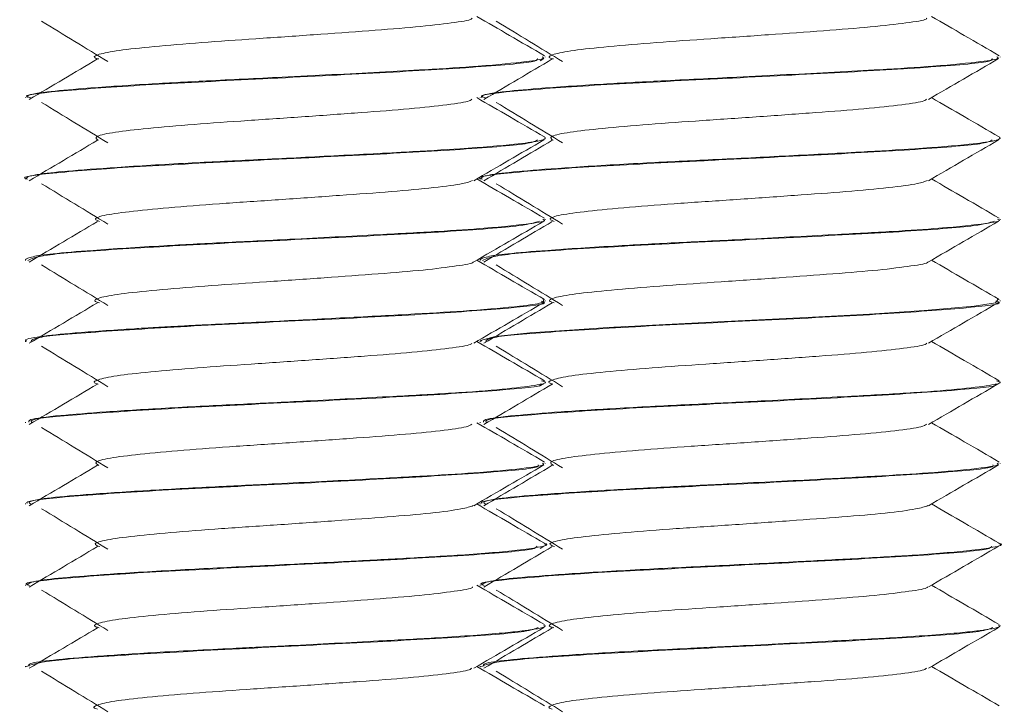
# Model space of a CAD drawing. Header units: millimetres. Extents: x -480 to 1549, y -2911 to -293.
# Tile 103 of 106: x 1484 to 1499, y -356 to -345. Entities that reach past the tile are written whole.
import ezdxf

# ---------------------------------------------------------------- set-up
doc = ezdxf.new("R2010")
doc.units = ezdxf.units.MM

msp = doc.modelspace()

# ---------------------------------------------------------------- linework, layer by layer
at = {"color": 7, "linetype": 'Continuous', "lineweight": 15}
for p, q in [((1492.271, -345.863), (1492.328, -345.83)), ((1492.349, -345.809), (1492.349, -345.8)), ((1499.349, -345.809), (1499.349, -345.8)), ((1484.349, -346.425), (1484.349, -346.434)), ((1491.349, -346.425), (1491.349, -346.434)), ((1492.349, -347.059), (1492.349, -347.05)), ((1499.349, -347.059), (1499.349, -347.05)), ((1484.349, -347.675), (1484.349, -347.685)), ((1491.349, -347.675), (1491.349, -347.685)), ((1492.349, -348.31), (1492.349, -348.3)), ((1499.349, -348.31), (1499.349, -348.3)), ((1484.349, -348.925), (1484.349, -348.935)), ((1491.349, -348.925), (1491.349, -348.935)), ((1492.349, -349.56), (1492.349, -349.55)), ((1499.349, -349.56), (1499.349, -349.55)), ((1484.349, -350.175), (1484.349, -350.185)), ((1491.349, -350.175), (1491.349, -350.185)), ((1492.261, -350.869), (1492.328, -350.83)), ((1492.349, -350.809), (1492.349, -350.8)), ((1499.349, -350.809), (1499.349, -350.8)), ((1484.349, -351.424), (1484.349, -351.434)), ((1491.349, -351.424), (1491.349, -351.434)), ((1492.349, -352.059), (1492.349, -352.05)), ((1499.349, -352.059), (1499.349, -352.05)), ((1484.349, -352.675), (1484.349, -352.684)), ((1491.349, -352.675), (1491.349, -352.684)), ((1492.349, -353.309), (1492.349, -353.299)), ((1499.349, -353.309), (1499.349, -353.299)), ((1492.27, -353.364), (1492.328, -353.33)), ((1484.349, -353.925), (1484.349, -353.934)), ((1491.349, -353.925), (1491.349, -353.934)), ((1492.349, -354.56), (1492.349, -354.55)), ((1499.349, -354.56), (1499.349, -354.55)), ((1484.349, -355.175), (1484.349, -355.185)), ((1491.349, -355.175), (1491.349, -355.185))]:
    msp.add_line(p, q, dxfattribs=at)
at = {"color": 7, "linetype": 'Continuous', "lineweight": 15, "flags": 128}
msp.add_lwpolyline([(1499.317, -349.535), (1499.281, -349.586), (1498.95, -349.638), (1498.18, -349.706), (1497.34, -349.758), (1496.269, -349.815), (1495.11, -349.874), (1494.002, -349.929), (1493.728, -349.944), (1493.585, -349.952), (1493.513, -349.956), (1493.476, -349.958), (1493.467, -349.959), (1493.462, -349.959), (1493.462, -349.959), (1493.461, -349.959), (1493.461, -349.959), (1493.461, -349.959), (1493.461, -349.959), (1493.461, -349.959), (1493.461, -349.959), (1493.457, -349.959), (1493.403, -349.962), (1493.312, -349.968), (1493.024, -349.985), (1492.113, -350.05), (1491.58, -350.105), (1491.352, -350.167), (1491.367, -350.175)], dxfattribs=at)
at = {"color": 7, "linetype": 'Continuous', "lineweight": 15}
for points, knots in [([(1484.594, -345.254), (1484.765, -345.357), (1485.107, -345.565), (1485.446, -345.772), (1485.616, -345.876)], [0, 0, 0, 0, 0.500046, 1, 1, 1, 1]), ([(1485.475, -345.835), (1485.462, -345.832), (1485.369, -345.809), (1485.454, -345.763), (1485.748, -345.703), (1486.303, -345.644), (1487.036, -345.581), (1487.893, -345.524), (1488.791, -345.462), (1489.646, -345.4), (1490.39, -345.343), (1490.925, -345.28), (1491.21, -345.236), (1491.221, -345.211), (1491.224, -345.206)], [0, 0, 0, 0, 0.016525, 0.113178, 0.209141, 0.304225, 0.401144, 0.495965, 0.592259, 0.68868, 0.783421, 0.880312, 0.97555, 1, 1, 1, 1]), ([(1492.338, -345.785), (1492.158, -345.681), (1491.811, -345.479), (1491.463, -345.277), (1491.295, -345.18)], [0, 0, 0, 0, 0.5174597, 1, 1, 1, 1]), ([(1491.594, -345.254), (1491.765, -345.357), (1492.107, -345.565), (1492.446, -345.772), (1492.616, -345.876)], [0, 0, 0, 0, 0.500065, 1, 1, 1, 1]), ([(1492.475, -345.835), (1492.462, -345.832), (1492.369, -345.809), (1492.454, -345.763), (1492.748, -345.703), (1493.303, -345.644), (1494.036, -345.581), (1494.893, -345.524), (1495.791, -345.462), (1496.646, -345.4), (1497.39, -345.343), (1497.925, -345.28), (1498.21, -345.236), (1498.221, -345.211), (1498.224, -345.206)], [0, 0, 0, 0, 0.016524, 0.113179, 0.209142, 0.304227, 0.40114, 0.495961, 0.592262, 0.688682, 0.783423, 0.880314, 0.975549, 1, 1, 1, 1]), ([(1499.338, -345.785), (1499.158, -345.681), (1498.811, -345.479), (1498.463, -345.277), (1498.295, -345.18)], [0, 0, 0, 0, 0.517438, 1, 1, 1, 1]), ([(1492.301, -345.8), (1492.313, -345.808), (1492.351, -345.834), (1492.05, -345.88), (1491.436, -345.941), (1490.594, -345.995), (1489.586, -346.049), (1488.412, -346.11), (1487.183, -346.169), (1486.117, -346.227), (1485.248, -346.286), (1484.614, -346.344), (1484.338, -346.391), (1484.369, -346.419), (1484.375, -346.425)], [0, 0, 0, 0, 0.039873, 0.123026, 0.234153, 0.319855, 0.382008, 0.503938, 0.597966, 0.676435, 0.782602, 0.868557, 0.971631, 1, 1, 1, 1]), ([(1484.428, -346.434), (1484.405, -346.426), (1484.293, -346.388), (1484.917, -346.32), (1486.211, -346.228), (1488, -346.141), (1489.852, -346.046), (1491.359, -345.959), (1492.221, -345.884), (1492.226, -345.842), (1492.228, -345.83)], [0, 0, 0, 0, 0.039829, 0.18951, 0.339796, 0.48854, 0.639537, 0.788182, 0.93874, 1, 1, 1, 1]), ([(1485.457, -345.835), (1485.281, -345.939), (1484.93, -346.147), (1484.579, -346.354), (1484.404, -346.458)], [0, 0, 0, 0, 0.49994, 1, 1, 1, 1]), ([(1499.301, -345.8), (1499.313, -345.808), (1499.351, -345.834), (1499.05, -345.88), (1498.436, -345.941), (1497.594, -345.995), (1496.586, -346.049), (1495.412, -346.11), (1494.183, -346.169), (1493.117, -346.227), (1492.248, -346.286), (1491.614, -346.344), (1491.338, -346.391), (1491.369, -346.419), (1491.375, -346.425)], [0, 0, 0, 0, 0.039873, 0.123027, 0.234152, 0.319856, 0.382005, 0.503935, 0.597963, 0.676431, 0.782602, 0.868556, 0.971631, 1, 1, 1, 1]), ([(1491.428, -346.434), (1491.405, -346.426), (1491.293, -346.388), (1491.917, -346.32), (1493.211, -346.228), (1495, -346.141), (1496.852, -346.046), (1498.359, -345.959), (1499.221, -345.884), (1499.226, -345.842), (1499.228, -345.83)], [0, 0, 0, 0, 0.039829, 0.18951, 0.3398, 0.488543, 0.63954, 0.788181, 0.938742, 1, 1, 1, 1]), ([(1492.457, -345.835), (1492.281, -345.939), (1491.93, -346.147), (1491.579, -346.354), (1491.404, -346.458)], [0, 0, 0, 0, 0.49996, 1, 1, 1, 1]), ([(1498.249, -346.457), (1498.428, -346.352), (1498.788, -346.143), (1499.148, -345.935), (1499.328, -345.83)], [0, 0, 0, 0, 0.499685, 1, 1, 1, 1]), ([(1485.469, -347.086), (1485.444, -347.068), (1485.391, -347.029), (1485.646, -346.968), (1486.131, -346.911), (1486.822, -346.848), (1487.653, -346.789), (1488.548, -346.73), (1489.422, -346.666), (1490.203, -346.609), (1490.802, -346.547), (1491.16, -346.496), (1491.203, -346.466), (1491.217, -346.455)], [0, 0, 0, 0, 0.088462, 0.184815, 0.279238, 0.375825, 0.47111, 0.566374, 0.662964, 0.757391, 0.853733, 0.949584, 1, 1, 1, 1]), ([(1492.338, -347.035), (1492.158, -346.931), (1491.811, -346.729), (1491.463, -346.527), (1491.295, -346.43)], [0, 0, 0, 0, 0.5174597, 1, 1, 1, 1]), ([(1492.469, -347.086), (1492.444, -347.068), (1492.391, -347.029), (1492.646, -346.968), (1493.131, -346.911), (1493.822, -346.848), (1494.653, -346.789), (1495.548, -346.73), (1496.422, -346.666), (1497.203, -346.609), (1497.802, -346.547), (1498.159, -346.496), (1498.203, -346.466), (1498.217, -346.455)], [0, 0, 0, 0, 0.088462, 0.184816, 0.27924, 0.375826, 0.471111, 0.566369, 0.662966, 0.757393, 0.853735, 0.949584, 1, 1, 1, 1]), ([(1499.338, -347.035), (1499.158, -346.931), (1498.811, -346.729), (1498.463, -346.527), (1498.295, -346.43)], [0, 0, 0, 0, 0.517438, 1, 1, 1, 1]), ([(1484.594, -346.504), (1484.765, -346.607), (1485.107, -346.815), (1485.446, -347.022), (1485.616, -347.126)], [0, 0, 0, 0, 0.500046, 1, 1, 1, 1]), ([(1491.594, -346.504), (1491.765, -346.607), (1492.107, -346.815), (1492.446, -347.022), (1492.616, -347.126)], [0, 0, 0, 0, 0.500065, 1, 1, 1, 1]), ([(1484.38, -347.685), (1484.37, -347.682), (1484.237, -347.65), (1484.758, -347.585), (1485.924, -347.495), (1487.663, -347.406), (1489.527, -347.313), (1491.127, -347.226), (1492.13, -347.144), (1492.203, -347.097), (1492.229, -347.08)], [0, 0, 0, 0, 0.0124996, 0.1630868, 0.3125052, 0.461808, 0.6124917, 0.7611396, 0.9121469, 1, 1, 1, 1]), ([(1492.338, -347.035), (1492.341, -347.039), (1492.367, -347.06), (1492.28, -347.096), (1491.871, -347.152), (1491.16, -347.211), (1490.158, -347.269), (1489.056, -347.327), (1487.892, -347.386), (1486.757, -347.44), (1485.748, -347.501), (1484.971, -347.559), (1484.621, -347.597), (1484.47, -347.624), (1484.376, -347.645), (1484.363, -347.663), (1484.355, -347.675)], [0, 0, 0, 0, 0.014364, 0.09692, 0.175214, 0.28184, 0.36145, 0.45861, 0.549387, 0.630362, 0.730221, 0.820509, 0.902264, 0.918139, 0.945737, 1, 1, 1, 1]), ([(1485.457, -347.085), (1485.281, -347.189), (1484.93, -347.397), (1484.579, -347.604), (1484.404, -347.708)], [0, 0, 0, 0, 0.49994, 1, 1, 1, 1]), ([(1491.249, -347.707), (1491.428, -347.602), (1491.788, -347.393), (1492.148, -347.185), (1492.328, -347.08)], [0, 0, 0, 0, 0.499706, 1, 1, 1, 1]), ([(1491.38, -347.685), (1491.37, -347.682), (1491.237, -347.65), (1491.758, -347.585), (1492.924, -347.495), (1494.663, -347.406), (1496.527, -347.313), (1498.127, -347.226), (1499.13, -347.144), (1499.203, -347.097), (1499.229, -347.08)], [0, 0, 0, 0, 0.0125, 0.163086, 0.312504, 0.461811, 0.612494, 0.761138, 0.912148, 1, 1, 1, 1]), ([(1499.338, -347.035), (1499.341, -347.039), (1499.367, -347.06), (1499.281, -347.096), (1498.871, -347.152), (1498.16, -347.211), (1497.158, -347.269), (1496.056, -347.327), (1494.892, -347.386), (1493.757, -347.44), (1492.748, -347.501), (1491.971, -347.559), (1491.621, -347.597), (1491.47, -347.624), (1491.376, -347.645), (1491.363, -347.663), (1491.355, -347.675)], [0, 0, 0, 0, 0.014363, 0.09692, 0.175213, 0.281842, 0.361448, 0.458609, 0.549391, 0.630365, 0.73022, 0.820508, 0.902264, 0.91814, 0.945737, 1, 1, 1, 1]), ([(1492.457, -347.085), (1492.281, -347.189), (1491.93, -347.397), (1491.579, -347.604), (1491.404, -347.708)], [0, 0, 0, 0, 0.49996, 1, 1, 1, 1]), ([(1498.249, -347.707), (1498.428, -347.602), (1498.788, -347.393), (1499.148, -347.185), (1499.328, -347.08)], [0, 0, 0, 0, 0.499685, 1, 1, 1, 1]), ([(1492.338, -348.285), (1492.158, -348.181), (1491.811, -347.979), (1491.463, -347.777), (1491.295, -347.68)], [0, 0, 0, 0, 0.5174597, 1, 1, 1, 1]), ([(1499.338, -348.285), (1499.158, -348.181), (1498.811, -347.979), (1498.463, -347.777), (1498.295, -347.68)], [0, 0, 0, 0, 0.517438, 1, 1, 1, 1]), ([(1484.594, -347.754), (1484.765, -347.857), (1485.107, -348.065), (1485.446, -348.272), (1485.616, -348.376)], [0, 0, 0, 0, 0.500046, 1, 1, 1, 1]), ([(1485.488, -348.335), (1485.457, -348.323), (1485.378, -348.29), (1485.557, -348.234), (1485.975, -348.177), (1486.619, -348.115), (1487.418, -348.054), (1488.304, -347.997), (1489.191, -347.933), (1490.005, -347.875), (1490.661, -347.814), (1491.104, -347.756), (1491.192, -347.721), (1491.231, -347.705)], [0, 0, 0, 0, 0.061455, 0.158111, 0.252626, 0.348792, 0.444865, 0.539443, 0.636112, 0.730978, 0.826684, 0.92311, 1, 1, 1, 1]), ([(1491.594, -347.754), (1491.765, -347.857), (1492.107, -348.065), (1492.446, -348.272), (1492.616, -348.376)], [0, 0, 0, 0, 0.500065, 1, 1, 1, 1]), ([(1492.488, -348.335), (1492.457, -348.323), (1492.378, -348.29), (1492.557, -348.234), (1492.975, -348.177), (1493.619, -348.115), (1494.418, -348.054), (1495.304, -347.997), (1496.191, -347.933), (1497.005, -347.875), (1497.661, -347.814), (1498.104, -347.756), (1498.192, -347.721), (1498.231, -347.705)], [0, 0, 0, 0, 0.061456, 0.158112, 0.252626, 0.348793, 0.444867, 0.539439, 0.636115, 0.730981, 0.826684, 0.92311, 1, 1, 1, 1]), ([(1492.312, -348.3), (1492.324, -348.305), (1492.379, -348.327), (1492.119, -348.37), (1491.561, -348.431), (1490.704, -348.489), (1489.698, -348.543), (1488.544, -348.603), (1487.404, -348.659), (1486.337, -348.714), (1485.405, -348.775), (1484.845, -348.821), (1484.527, -348.861), (1484.395, -348.889), (1484.352, -348.913), (1484.35, -348.922), (1484.349, -348.925)], [0, 0, 0, 0, 0.022147, 0.106756, 0.222369, 0.300159, 0.38269, 0.494183, 0.57542, 0.654734, 0.764922, 0.851901, 0.889517, 0.957421, 0.984795, 1, 1, 1, 1]), ([(1499.312, -348.3), (1499.324, -348.305), (1499.379, -348.327), (1499.119, -348.37), (1498.561, -348.431), (1497.703, -348.489), (1496.698, -348.543), (1495.544, -348.603), (1494.404, -348.659), (1493.337, -348.714), (1492.405, -348.775), (1491.845, -348.821), (1491.527, -348.861), (1491.395, -348.889), (1491.352, -348.913), (1491.35, -348.922), (1491.349, -348.925)], [0, 0, 0, 0, 0.0221478, 0.1067573, 0.2223679, 0.3001608, 0.3826916, 0.4941847, 0.5754218, 0.6547355, 0.7649237, 0.8518991, 0.8895172, 0.9574204, 0.9847949, 1, 1, 1, 1]), ([(1484.385, -348.935), (1484.437, -348.907), (1484.546, -348.848), (1485.684, -348.763), (1487.323, -348.671), (1489.198, -348.58), (1490.872, -348.492), (1492.032, -348.405), (1492.189, -348.353), (1492.257, -348.33)], [0, 0, 0, 0, 0.1365324, 0.2853022, 0.4354207, 0.5852109, 0.7341359, 0.8849948, 1, 1, 1, 1]), ([(1485.457, -348.335), (1485.281, -348.439), (1484.93, -348.647), (1484.579, -348.854), (1484.404, -348.958)], [0, 0, 0, 0, 0.49994, 1, 1, 1, 1]), ([(1491.249, -348.957), (1491.428, -348.852), (1491.788, -348.643), (1492.148, -348.435), (1492.328, -348.33)], [0, 0, 0, 0, 0.499706, 1, 1, 1, 1]), ([(1491.385, -348.935), (1491.437, -348.907), (1491.546, -348.848), (1492.684, -348.763), (1494.323, -348.671), (1496.198, -348.58), (1497.872, -348.492), (1499.032, -348.405), (1499.189, -348.353), (1499.257, -348.33)], [0, 0, 0, 0, 0.136532, 0.2853, 0.435418, 0.585209, 0.734139, 0.884995, 1, 1, 1, 1]), ([(1492.457, -348.335), (1492.281, -348.439), (1491.93, -348.647), (1491.579, -348.854), (1491.404, -348.958)], [0, 0, 0, 0, 0.49996, 1, 1, 1, 1]), ([(1498.249, -348.957), (1498.428, -348.852), (1498.788, -348.643), (1499.148, -348.435), (1499.328, -348.33)], [0, 0, 0, 0, 0.499685, 1, 1, 1, 1]), ([(1484.594, -349.004), (1484.765, -349.107), (1485.107, -349.315), (1485.446, -349.522), (1485.616, -349.626)], [0, 0, 0, 0, 0.500058, 1, 1, 1, 1]), ([(1485.487, -349.585), (1485.463, -349.578), (1485.371, -349.551), (1485.488, -349.501), (1485.835, -349.442), (1486.427, -349.383), (1487.189, -349.32), (1488.06, -349.263), (1488.955, -349.2), (1489.794, -349.14), (1490.51, -349.082), (1490.997, -349.018), (1491.242, -348.979), (1491.24, -348.958), (1491.24, -348.956)], [0, 0, 0, 0, 0.034756, 0.131619, 0.226974, 0.322633, 0.419413, 0.514044, 0.6107, 0.706647, 0.801736, 0.898644, 0.993454, 1, 1, 1, 1]), ([(1492.338, -349.535), (1492.158, -349.431), (1491.811, -349.229), (1491.463, -349.027), (1491.295, -348.93)], [0, 0, 0, 0, 0.5174597, 1, 1, 1, 1]), ([(1491.594, -349.004), (1491.765, -349.107), (1492.107, -349.315), (1492.446, -349.522), (1492.616, -349.626)], [0, 0, 0, 0, 0.500077, 1, 1, 1, 1]), ([(1492.487, -349.585), (1492.463, -349.578), (1492.371, -349.551), (1492.488, -349.501), (1492.835, -349.442), (1493.427, -349.383), (1494.189, -349.32), (1495.06, -349.263), (1495.955, -349.2), (1496.794, -349.14), (1497.51, -349.082), (1497.997, -349.018), (1498.242, -348.979), (1498.24, -348.958), (1498.24, -348.956)], [0, 0, 0, 0, 0.034756, 0.131617, 0.226971, 0.322631, 0.41941, 0.514041, 0.610696, 0.706643, 0.801737, 0.898645, 0.993454, 1, 1, 1, 1]), ([(1499.338, -349.535), (1499.158, -349.431), (1498.811, -349.229), (1498.463, -349.027), (1498.295, -348.93)], [0, 0, 0, 0, 0.517438, 1, 1, 1, 1]), ([(1492.317, -349.535), (1492.325, -349.552), (1492.342, -349.588), (1491.959, -349.641), (1491.287, -349.702), (1490.339, -349.759), (1489.278, -349.815), (1488.118, -349.875), (1487.259, -349.916), (1486.769, -349.942), (1486.608, -349.951), (1486.524, -349.955), (1486.485, -349.958), (1486.468, -349.958), (1486.464, -349.959), (1486.462, -349.959), (1486.461, -349.959), (1486.461, -349.959), (1486.461, -349.959), (1486.461, -349.959), (1486.461, -349.959), (1486.46, -349.959), (1486.438, -349.96), (1486.391, -349.963), (1486.241, -349.971), (1485.761, -350.001), (1485.083, -350.048), (1484.538, -350.105), (1484.31, -350.15), (1484.361, -350.172), (1484.367, -350.175)], [0, 0, 0, 0, 0.079534, 0.162565, 0.266323, 0.348977, 0.438834, 0.529667, 0.617967, 0.640981, 0.653279, 0.659625, 0.66285, 0.663661, 0.664067, 0.664119, 0.664145, 0.664157, 0.664162, 0.664163, 0.664184, 0.664221, 0.664575, 0.669352, 0.677567, 0.704319, 0.804498, 0.893656, 0.987852, 1, 1, 1, 1]), ([(1485.457, -349.585), (1485.281, -349.689), (1484.93, -349.897), (1484.579, -350.104), (1484.404, -350.208)], [0, 0, 0, 0, 0.49994, 1, 1, 1, 1]), ([(1484.432, -350.185), (1484.441, -350.162), (1484.464, -350.109), (1485.438, -350.03), (1486.997, -349.936), (1488.856, -349.848), (1490.623, -349.757), (1491.856, -349.665), (1492.43, -349.602), (1492.306, -349.566), (1492.286, -349.56)], [0, 0, 0, 0, 0.105835, 0.249455, 0.395242, 0.539316, 0.683987, 0.829264, 0.973034, 1, 1, 1, 1]), ([(1491.249, -350.207), (1491.428, -350.102), (1491.788, -349.893), (1492.148, -349.685), (1492.328, -349.58)], [0, 0, 0, 0, 0.499706, 1, 1, 1, 1]), ([(1492.457, -349.585), (1492.281, -349.689), (1491.93, -349.897), (1491.579, -350.104), (1491.404, -350.208)], [0, 0, 0, 0, 0.49996, 1, 1, 1, 1]), ([(1491.432, -350.185), (1491.441, -350.162), (1491.464, -350.109), (1492.438, -350.03), (1493.997, -349.936), (1495.856, -349.848), (1497.623, -349.757), (1498.856, -349.665), (1499.43, -349.602), (1499.306, -349.566), (1499.286, -349.56)], [0, 0, 0, 0, 0.105836, 0.249454, 0.395245, 0.539318, 0.683984, 0.829262, 0.973033, 1, 1, 1, 1]), ([(1498.249, -350.207), (1498.428, -350.102), (1498.788, -349.893), (1499.148, -349.685), (1499.328, -349.58)], [0, 0, 0, 0, 0.499685, 1, 1, 1, 1]), ([(1484.594, -350.254), (1484.765, -350.357), (1485.107, -350.565), (1485.446, -350.772), (1485.616, -350.876)], [0, 0, 0, 0, 0.500058, 1, 1, 1, 1]), ([(1485.466, -350.835), (1485.459, -350.833), (1485.368, -350.812), (1485.441, -350.768), (1485.711, -350.707), (1486.248, -350.65), (1486.967, -350.586), (1487.817, -350.529), (1488.714, -350.468), (1489.576, -350.405), (1490.333, -350.348), (1490.888, -350.285), (1491.195, -350.239), (1491.215, -350.212), (1491.22, -350.206)], [0, 0, 0, 0, 0.008179, 0.104684, 0.200881, 0.295777, 0.392697, 0.487688, 0.583769, 0.680351, 0.775011, 0.871842, 0.967352, 1, 1, 1, 1]), ([(1492.338, -350.785), (1492.158, -350.681), (1491.811, -350.479), (1491.463, -350.277), (1491.295, -350.18)], [0, 0, 0, 0, 0.5174597, 1, 1, 1, 1]), ([(1491.594, -350.254), (1491.765, -350.357), (1492.107, -350.565), (1492.446, -350.772), (1492.616, -350.876)], [0, 0, 0, 0, 0.500077, 1, 1, 1, 1]), ([(1492.467, -350.835), (1492.459, -350.833), (1492.368, -350.812), (1492.441, -350.768), (1492.711, -350.707), (1493.248, -350.65), (1493.967, -350.586), (1494.817, -350.529), (1495.714, -350.468), (1496.576, -350.405), (1497.333, -350.348), (1497.888, -350.285), (1498.195, -350.239), (1498.215, -350.212), (1498.22, -350.206)], [0, 0, 0, 0, 0.008179, 0.104685, 0.20088, 0.295774, 0.392699, 0.487684, 0.583764, 0.680352, 0.775013, 0.871841, 0.967352, 1, 1, 1, 1]), ([(1499.338, -350.785), (1499.158, -350.681), (1498.811, -350.479), (1498.463, -350.277), (1498.295, -350.18)], [0, 0, 0, 0, 0.517438, 1, 1, 1, 1]), ([(1492.293, -350.785), (1492.315, -350.791), (1492.405, -350.816), (1492.206, -350.857), (1491.74, -350.915), (1490.965, -350.974), (1489.937, -351.03), (1488.79, -351.09), (1487.795, -351.14), (1487.092, -351.174), (1486.374, -351.213), (1485.565, -351.263), (1484.822, -351.321), (1484.385, -351.375), (1484.396, -351.411), (1484.4, -351.424)], [0, 0, 0, 0, 0.02866, 0.112866, 0.204527, 0.29523, 0.378931, 0.485888, 0.566785, 0.609485, 0.654989, 0.748023, 0.836092, 0.936407, 1, 1, 1, 1]), ([(1485.457, -350.835), (1485.281, -350.939), (1484.93, -351.147), (1484.579, -351.354), (1484.404, -351.458)], [0, 0, 0, 0, 0.49994, 1, 1, 1, 1]), ([(1484.452, -351.434), (1484.435, -351.417), (1484.39, -351.37), (1485.214, -351.297), (1486.677, -351.202), (1488.518, -351.115), (1490.331, -351.022), (1491.667, -350.933), (1492.344, -350.869), (1492.285, -350.834), (1492.277, -350.83)], [0, 0, 0, 0, 0.081935, 0.230546, 0.381418, 0.52994, 0.680358, 0.829632, 0.97877, 1, 1, 1, 1]), ([(1499.293, -350.785), (1499.315, -350.791), (1499.405, -350.816), (1499.206, -350.857), (1498.74, -350.915), (1497.965, -350.974), (1496.937, -351.03), (1495.79, -351.09), (1494.795, -351.14), (1494.092, -351.174), (1493.374, -351.213), (1492.565, -351.263), (1491.823, -351.321), (1491.385, -351.375), (1491.396, -351.411), (1491.4, -351.424)], [0, 0, 0, 0, 0.02866, 0.112867, 0.204529, 0.295229, 0.378934, 0.485887, 0.566788, 0.609488, 0.654992, 0.748026, 0.836092, 0.936408, 1, 1, 1, 1]), ([(1492.457, -350.835), (1492.281, -350.939), (1491.93, -351.147), (1491.579, -351.354), (1491.404, -351.458)], [0, 0, 0, 0, 0.49996, 1, 1, 1, 1]), ([(1491.452, -351.434), (1491.435, -351.417), (1491.39, -351.37), (1492.214, -351.297), (1493.677, -351.202), (1495.518, -351.115), (1497.331, -351.022), (1498.667, -350.933), (1499.344, -350.869), (1499.285, -350.834), (1499.277, -350.83)], [0, 0, 0, 0, 0.081934, 0.230545, 0.381416, 0.529938, 0.680356, 0.829629, 0.978769, 1, 1, 1, 1]), ([(1498.249, -351.457), (1498.428, -351.352), (1498.788, -351.143), (1499.148, -350.935), (1499.328, -350.83)], [0, 0, 0, 0, 0.499673, 1, 1, 1, 1]), ([(1485.477, -352.086), (1485.449, -352.069), (1485.387, -352.033), (1485.616, -351.973), (1486.08, -351.916), (1486.757, -351.853), (1487.579, -351.793), (1488.472, -351.735), (1489.349, -351.672), (1490.142, -351.614), (1490.759, -351.553), (1491.142, -351.499), (1491.198, -351.467), (1491.22, -351.455)], [0, 0, 0, 0, 0.0799307, 0.1764185, 0.2708155, 0.3673081, 0.4628811, 0.5578745, 0.654528, 0.7490415, 0.8452179, 0.9412878, 1, 1, 1, 1]), ([(1492.338, -352.035), (1492.158, -351.931), (1491.811, -351.729), (1491.463, -351.527), (1491.295, -351.43)], [0, 0, 0, 0, 0.5174597, 1, 1, 1, 1]), ([(1492.477, -352.086), (1492.449, -352.069), (1492.387, -352.033), (1492.616, -351.973), (1493.08, -351.916), (1493.757, -351.853), (1494.579, -351.793), (1495.472, -351.735), (1496.349, -351.672), (1497.142, -351.614), (1497.759, -351.553), (1498.142, -351.499), (1498.198, -351.467), (1498.22, -351.455)], [0, 0, 0, 0, 0.07993, 0.176418, 0.270816, 0.367308, 0.462876, 0.55787, 0.65453, 0.749039, 0.845219, 0.941287, 1, 1, 1, 1]), ([(1499.338, -352.035), (1499.158, -351.931), (1498.811, -351.729), (1498.463, -351.527), (1498.295, -351.43)], [0, 0, 0, 0, 0.517438, 1, 1, 1, 1]), ([(1484.594, -351.504), (1484.765, -351.607), (1485.107, -351.815), (1485.446, -352.022), (1485.616, -352.126)], [0, 0, 0, 0, 0.500058, 1, 1, 1, 1]), ([(1491.594, -351.504), (1491.765, -351.607), (1492.107, -351.815), (1492.446, -352.022), (1492.616, -352.126)], [0, 0, 0, 0, 0.500077, 1, 1, 1, 1]), ([(1492.305, -352.05), (1492.316, -352.058), (1492.353, -352.084), (1492.061, -352.129), (1491.454, -352.19), (1490.561, -352.247), (1489.496, -352.304), (1488.351, -352.363), (1487.192, -352.419), (1486.158, -352.475), (1485.26, -352.535), (1484.806, -352.576), (1484.603, -352.602), (1484.466, -352.623), (1484.348, -352.649), (1484.368, -352.668), (1484.374, -352.675)], [0, 0, 0, 0, 0.0375284, 0.1223182, 0.2309987, 0.3162226, 0.3998978, 0.511061, 0.5869634, 0.6785901, 0.7780184, 0.868132, 0.8820743, 0.9055514, 0.9697517, 1, 1, 1, 1]), ([(1484.443, -352.684), (1484.419, -352.673), (1484.325, -352.632), (1485.013, -352.562), (1486.369, -352.469), (1488.179, -352.382), (1490.02, -352.288), (1491.472, -352.2), (1492.265, -352.129), (1492.243, -352.089), (1492.238, -352.08)], [0, 0, 0, 0, 0.05435, 0.20357, 0.354196, 0.502767, 0.6537, 0.802464, 0.952564, 1, 1, 1, 1]), ([(1485.457, -352.085), (1485.281, -352.189), (1484.93, -352.397), (1484.579, -352.604), (1484.404, -352.708)], [0, 0, 0, 0, 0.49994, 1, 1, 1, 1]), ([(1491.249, -352.707), (1491.428, -352.602), (1491.788, -352.393), (1492.148, -352.185), (1492.328, -352.08)], [0, 0, 0, 0, 0.499694, 1, 1, 1, 1]), ([(1499.305, -352.05), (1499.316, -352.058), (1499.353, -352.084), (1499.06, -352.129), (1498.454, -352.19), (1497.561, -352.247), (1496.496, -352.304), (1495.351, -352.363), (1494.192, -352.419), (1493.158, -352.475), (1492.26, -352.535), (1491.806, -352.576), (1491.603, -352.602), (1491.466, -352.623), (1491.348, -352.649), (1491.368, -352.668), (1491.374, -352.675)], [0, 0, 0, 0, 0.037528, 0.122319, 0.230997, 0.316221, 0.399896, 0.511059, 0.586966, 0.678588, 0.778019, 0.868131, 0.882072, 0.90555, 0.969751, 1, 1, 1, 1]), ([(1491.443, -352.684), (1491.418, -352.673), (1491.325, -352.632), (1492.013, -352.562), (1493.369, -352.469), (1495.179, -352.382), (1497.02, -352.288), (1498.472, -352.2), (1499.265, -352.129), (1499.243, -352.089), (1499.238, -352.08)], [0, 0, 0, 0, 0.05435, 0.20357, 0.354192, 0.502764, 0.653696, 0.802465, 0.952564, 1, 1, 1, 1]), ([(1492.457, -352.085), (1492.281, -352.189), (1491.93, -352.397), (1491.579, -352.604), (1491.404, -352.708)], [0, 0, 0, 0, 0.49996, 1, 1, 1, 1]), ([(1498.249, -352.707), (1498.428, -352.602), (1498.788, -352.393), (1499.148, -352.185), (1499.328, -352.08)], [0, 0, 0, 0, 0.499673, 1, 1, 1, 1]), ([(1492.338, -353.285), (1492.158, -353.181), (1491.811, -352.979), (1491.463, -352.777), (1491.295, -352.68)], [0, 0, 0, 0, 0.5174597, 1, 1, 1, 1]), ([(1499.338, -353.285), (1499.158, -353.181), (1498.811, -352.979), (1498.463, -352.777), (1498.295, -352.68)], [0, 0, 0, 0, 0.517438, 1, 1, 1, 1]), ([(1484.594, -352.754), (1484.765, -352.857), (1485.107, -353.065), (1485.446, -353.272), (1485.616, -353.376)], [0, 0, 0, 0, 0.500058, 1, 1, 1, 1]), ([(1485.49, -353.335), (1485.46, -353.324), (1485.375, -353.294), (1485.533, -353.239), (1485.929, -353.182), (1486.557, -353.121), (1487.345, -353.059), (1488.227, -353.002), (1489.117, -352.938), (1489.94, -352.88), (1490.613, -352.82), (1491.085, -352.759), (1491.191, -352.722), (1491.24, -352.705)], [0, 0, 0, 0, 0.052983, 0.149659, 0.244306, 0.340269, 0.436519, 0.530978, 0.627603, 0.722712, 0.818142, 0.914678, 1, 1, 1, 1]), ([(1491.594, -352.754), (1491.765, -352.857), (1492.107, -353.065), (1492.446, -353.272), (1492.616, -353.376)], [0, 0, 0, 0, 0.500077, 1, 1, 1, 1]), ([(1492.49, -353.335), (1492.46, -353.324), (1492.375, -353.294), (1492.533, -353.239), (1492.929, -353.182), (1493.557, -353.121), (1494.345, -353.059), (1495.227, -353.002), (1496.117, -352.938), (1496.94, -352.88), (1497.613, -352.82), (1498.085, -352.759), (1498.191, -352.722), (1498.24, -352.705)], [0, 0, 0, 0, 0.052984, 0.149662, 0.244308, 0.340267, 0.436522, 0.530981, 0.627606, 0.722709, 0.818144, 0.914676, 1, 1, 1, 1]), ([(1492.329, -353.285), (1492.334, -353.286), (1492.42, -353.307), (1492.281, -353.343), (1491.898, -353.4), (1491.174, -353.461), (1490.206, -353.516), (1489.172, -353.571), (1488.038, -353.628), (1486.82, -353.687), (1485.755, -353.75), (1484.979, -353.808), (1484.453, -353.864), (1484.399, -353.903), (1484.369, -353.925)], [0, 0, 0, 0, 0.005034, 0.095815, 0.168614, 0.280886, 0.36591, 0.441226, 0.536004, 0.6279, 0.730034, 0.820952, 0.901664, 1, 1, 1, 1]), ([(1499.329, -353.285), (1499.334, -353.286), (1499.419, -353.307), (1499.282, -353.343), (1498.898, -353.4), (1498.174, -353.461), (1497.206, -353.516), (1496.172, -353.571), (1495.038, -353.628), (1493.82, -353.687), (1492.755, -353.75), (1491.979, -353.808), (1491.453, -353.864), (1491.399, -353.903), (1491.369, -353.925)], [0, 0, 0, 0, 0.005033, 0.095814, 0.168613, 0.280886, 0.365911, 0.441223, 0.536006, 0.627898, 0.730036, 0.820955, 0.901665, 1, 1, 1, 1]), ([(1484.409, -353.934), (1484.39, -353.929), (1484.266, -353.894), (1484.838, -353.827), (1486.074, -353.736), (1487.84, -353.648), (1489.699, -353.554), (1491.252, -353.467), (1492.179, -353.389), (1492.214, -353.344), (1492.225, -353.33)], [0, 0, 0, 0, 0.026858, 0.177016, 0.326883, 0.475854, 0.626778, 0.775385, 0.926231, 1, 1, 1, 1]), ([(1485.457, -353.335), (1485.281, -353.439), (1484.93, -353.647), (1484.579, -353.854), (1484.404, -353.958)], [0, 0, 0, 0, 0.499934, 1, 1, 1, 1]), ([(1491.409, -353.934), (1491.39, -353.929), (1491.266, -353.894), (1491.838, -353.827), (1493.074, -353.736), (1494.84, -353.648), (1496.699, -353.554), (1498.252, -353.467), (1499.179, -353.389), (1499.214, -353.344), (1499.225, -353.33)], [0, 0, 0, 0, 0.026859, 0.177016, 0.326883, 0.475858, 0.626781, 0.775387, 0.926231, 1, 1, 1, 1]), ([(1492.457, -353.335), (1492.281, -353.439), (1491.93, -353.647), (1491.579, -353.854), (1491.404, -353.958)], [0, 0, 0, 0, 0.499954, 1, 1, 1, 1]), ([(1498.249, -353.957), (1498.428, -353.852), (1498.788, -353.643), (1499.148, -353.435), (1499.328, -353.33)], [0, 0, 0, 0, 0.499673, 1, 1, 1, 1]), ([(1484.594, -354.004), (1484.765, -354.107), (1485.107, -354.315), (1485.446, -354.522), (1485.616, -354.626)], [0, 0, 0, 0, 0.500058, 1, 1, 1, 1]), ([(1485.483, -354.585), (1485.463, -354.58), (1485.37, -354.555), (1485.471, -354.507), (1485.794, -354.447), (1486.369, -354.388), (1487.118, -354.325), (1487.983, -354.268), (1488.88, -354.206), (1489.726, -354.145), (1490.456, -354.087), (1490.965, -354.023), (1491.228, -353.982), (1491.231, -353.959), (1491.231, -353.956)], [0, 0, 0, 0, 0.0263446, 0.1231321, 0.2187807, 0.3141498, 0.4110159, 0.5057056, 0.6022164, 0.6983962, 0.7933002, 0.89022, 0.9851966, 1, 1, 1, 1]), ([(1492.338, -354.535), (1492.158, -354.431), (1491.811, -354.229), (1491.463, -354.027), (1491.295, -353.93)], [0, 0, 0, 0, 0.5174597, 1, 1, 1, 1]), ([(1491.594, -354.004), (1491.765, -354.107), (1492.107, -354.315), (1492.446, -354.522), (1492.616, -354.626)], [0, 0, 0, 0, 0.500077, 1, 1, 1, 1]), ([(1492.483, -354.585), (1492.463, -354.58), (1492.37, -354.555), (1492.471, -354.507), (1492.794, -354.447), (1493.369, -354.388), (1494.118, -354.325), (1494.983, -354.268), (1495.88, -354.206), (1496.726, -354.145), (1497.456, -354.087), (1497.965, -354.023), (1498.228, -353.982), (1498.231, -353.959), (1498.231, -353.956)], [0, 0, 0, 0, 0.026346, 0.123132, 0.21878, 0.314153, 0.411014, 0.505703, 0.602214, 0.698399, 0.793297, 0.890221, 0.985197, 1, 1, 1, 1]), ([(1499.338, -354.535), (1499.158, -354.431), (1498.811, -354.229), (1498.463, -354.027), (1498.295, -353.93)], [0, 0, 0, 0, 0.517438, 1, 1, 1, 1]), ([(1484.349, -355.185), (1484.431, -355.154), (1484.593, -355.092), (1485.82, -355.004), (1487.498, -354.913), (1489.373, -354.821), (1491.009, -354.734), (1492.085, -354.65), (1492.195, -354.6), (1492.239, -354.58)], [0, 0, 0, 0, 0.1505788, 0.2996519, 0.449312, 0.5996381, 0.7483779, 0.8993867, 1, 1, 1, 1]), ([(1492.326, -354.55), (1492.333, -354.553), (1492.367, -354.568), (1492.278, -354.589), (1492.178, -354.608), (1492.116, -354.617), (1492.066, -354.624), (1491.945, -354.64), (1491.572, -354.679), (1490.841, -354.732), (1489.695, -354.793), (1488.719, -354.844), (1487.959, -354.882), (1487.253, -354.916), (1486.358, -354.962), (1485.403, -355.025), (1484.755, -355.078), (1484.381, -355.13), (1484.396, -355.161), (1484.402, -355.175)], [0, 0, 0, 0, 0.015859, 0.070325, 0.101457, 0.110732, 0.115809, 0.13592, 0.185943, 0.300238, 0.382963, 0.495649, 0.532486, 0.565106, 0.666422, 0.757555, 0.851393, 0.936751, 1, 1, 1, 1]), ([(1485.457, -354.585), (1485.281, -354.689), (1484.93, -354.897), (1484.579, -355.104), (1484.404, -355.208)], [0, 0, 0, 0, 0.499934, 1, 1, 1, 1]), ([(1491.249, -355.207), (1491.428, -355.102), (1491.788, -354.893), (1492.148, -354.685), (1492.328, -354.58)], [0, 0, 0, 0, 0.4997, 1, 1, 1, 1]), ([(1491.349, -355.185), (1491.431, -355.154), (1491.593, -355.092), (1492.82, -355.004), (1494.498, -354.913), (1496.373, -354.821), (1498.009, -354.734), (1499.085, -354.65), (1499.195, -354.6), (1499.239, -354.58)], [0, 0, 0, 0, 0.150577, 0.29965, 0.44931, 0.599636, 0.74838, 0.899388, 1, 1, 1, 1]), ([(1499.326, -354.55), (1499.333, -354.553), (1499.367, -354.568), (1499.278, -354.589), (1499.178, -354.608), (1499.116, -354.617), (1499.066, -354.624), (1498.945, -354.64), (1498.572, -354.679), (1497.841, -354.732), (1496.695, -354.793), (1495.719, -354.844), (1494.959, -354.882), (1494.253, -354.916), (1493.358, -354.962), (1492.403, -355.025), (1491.755, -355.078), (1491.381, -355.13), (1491.396, -355.161), (1491.402, -355.175)], [0, 0, 0, 0, 0.015859, 0.070324, 0.101457, 0.110732, 0.115809, 0.13592, 0.18594, 0.300235, 0.382964, 0.495646, 0.532483, 0.565108, 0.666424, 0.757553, 0.851391, 0.936751, 1, 1, 1, 1]), ([(1492.457, -354.585), (1492.281, -354.689), (1491.93, -354.897), (1491.579, -355.104), (1491.404, -355.208)], [0, 0, 0, 0, 0.499954, 1, 1, 1, 1]), ([(1498.249, -355.207), (1498.428, -355.102), (1498.788, -354.893), (1499.148, -354.685), (1499.328, -354.58)], [0, 0, 0, 0, 0.499679, 1, 1, 1, 1]), ([(1484.594, -355.254), (1484.765, -355.357), (1485.107, -355.565), (1485.446, -355.772), (1485.616, -355.876)], [0, 0, 0, 0, 0.500058, 1, 1, 1, 1]), ([(1485.457, -355.835), (1485.457, -355.835), (1485.366, -355.817), (1485.432, -355.773), (1485.675, -355.712), (1486.195, -355.655), (1486.9, -355.592), (1487.742, -355.533), (1488.638, -355.473), (1489.505, -355.41), (1490.274, -355.354), (1490.85, -355.291), (1491.179, -355.242), (1491.209, -355.214), (1491.217, -355.205)], [0, 0, 0, 0, 0.000212, 0.096501, 0.192863, 0.287588, 0.38445, 0.479621, 0.57542, 0.672103, 0.7667, 0.863401, 0.959159, 1, 1, 1, 1]), ([(1492.338, -355.785), (1492.158, -355.681), (1491.811, -355.479), (1491.463, -355.277), (1491.295, -355.18)], [0, 0, 0, 0, 0.5174597, 1, 1, 1, 1]), ([(1491.594, -355.254), (1491.765, -355.357), (1492.107, -355.565), (1492.446, -355.772), (1492.616, -355.876)], [0, 0, 0, 0, 0.500077, 1, 1, 1, 1]), ([(1492.457, -355.835), (1492.457, -355.835), (1492.374, -355.817), (1492.429, -355.773), (1492.676, -355.712), (1493.194, -355.655), (1493.9, -355.592), (1494.741, -355.533), (1495.638, -355.473), (1496.505, -355.41), (1497.274, -355.354), (1497.85, -355.291), (1498.179, -355.242), (1498.209, -355.214), (1498.217, -355.205)], [0, 0, 0, 0, 0.000209, 0.0965, 0.192863, 0.287583, 0.38445, 0.479617, 0.575416, 0.672099, 0.766698, 0.863398, 0.95916, 1, 1, 1, 1]), ([(1499.338, -355.785), (1499.158, -355.681), (1498.811, -355.479), (1498.463, -355.277), (1498.295, -355.18)], [0, 0, 0, 0, 0.517438, 1, 1, 1, 1])]:
    msp.add_open_spline(points, degree=3, knots=knots, dxfattribs=at)

doc.saveas('drawing.dxf')
